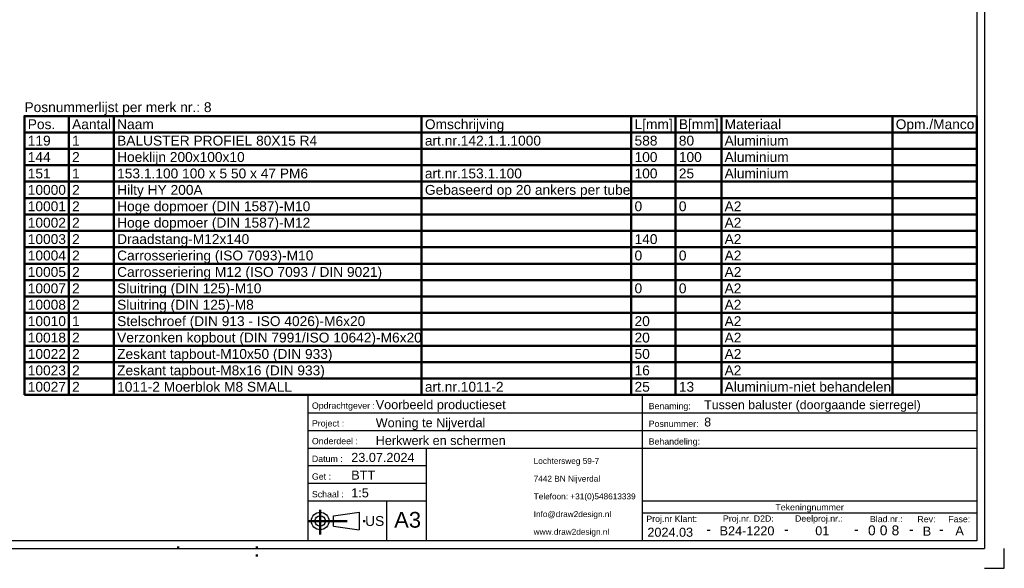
# Model space of a CAD drawing. Header units: millimetres. Extents: x -11 to 409, y -361 to -64.
# Tile 4 of 5: x 159 to 409, y -361 to -221. Entities that reach past the tile are written whole.
import ezdxf
from ezdxf.enums import TextEntityAlignment as Align

# ---------------------------------------------------------------- set-up
doc = ezdxf.new("R2010")
doc.units = ezdxf.units.MM
doc.linetypes.add('DOT', pattern=[2, 0.5, -1.5])
doc.linetypes.add('STRICHPUNKT2', pattern=[18.5, 10, -4, 0.5, -4])
doc.layers.get('0').update_dxf_attribs({"linetype": 'CONTINUOUS'})
doc.layers.add('LE_ALL', color=7, linetype='CONTINUOUS', lineweight=50)
doc.layers.add('TXT_ALL', color=7, linetype='CONTINUOUS')
doc.layers.add('TXT_YELLOW', color=2, linetype='CONTINUOUS')
doc.styles.add('ARIAL', font='arial.ttf')

# ---------------------------------------------------------------- blocks, each defined once
blk = doc.blocks.new('TFIELD_00005', base_point=(289.43, -351.34))
at = {"layer": 'TXT_YELLOW', "style": 'ARIAL'}
for s, p in [('Lochtersweg 59-7', (289.43, -333.34)), ('7442 BN Nijverdal', (289.43, -337.84)), ('Telefoon: +31(0)548613339', (289.43, -342.34)), ('Info@draw2design.nl', (289.43, -346.84)), ('www.draw2design.nl', (289.43, -351.34))]:
    blk.add_text(s, height=1.5, dxfattribs=at).set_placement(p, align=Align.MIDDLE_LEFT)
blk = doc.blocks.new('FLEX_00004', base_point=(302.25, -353.59))
blk.add_blockref('TFIELD_00005', (289.43, -351.34))
blk = doc.blocks.new('D2D_00003', base_point=(262.31, -351.74))
blk.add_blockref('FLEX_00004', (302.25, -353.59))
blk = doc.blocks.new('BOM-P8_00007', base_point=(160, -316.59))
at = {"layer": 'LE_ALL', "color": 8}
for p, q in [((171.26, -245.76), (171.26, -316.59)), ((182.72, -245.76), (182.72, -316.59)), ((260.95, -245.76), (260.95, -316.59)), ((314.24, -245.76), (314.24, -316.59)), ((325.49, -245.76), (325.49, -316.59)), ((337.13, -245.76), (337.13, -316.59)), ((380.63, -245.76), (380.63, -316.59)), ((160, -249.92), (402.06, -249.92)), ((160, -254.09), (402.06, -254.09)), ((160, -258.26), (402.06, -258.26)), ((160, -262.42), (402.06, -262.42)), ((160, -266.59), (402.06, -266.59)), ((160, -270.76), (402.06, -270.76)), ((160, -274.92), (402.06, -274.92)), ((160, -279.09), (402.06, -279.09)), ((160, -283.26), (402.06, -283.26)), ((160, -287.42), (402.06, -287.42)), ((160, -291.59), (402.06, -291.59)), ((160, -295.76), (402.06, -295.76)), ((160, -299.92), (402.06, -299.92)), ((160, -304.09), (402.06, -304.09)), ((160, -308.26), (402.06, -308.26)), ((160, -312.42), (402.06, -312.42))]:
    blk.add_line(p, q, dxfattribs=at)
blk.add_lwpolyline([(160, -316.59), (402.06, -316.59), (402.06, -245.76), (160, -245.76)], close=True, dxfattribs=at)
at = {"layer": 'TXT_YELLOW', "style": 'ARIAL'}
blk.add_text('Posnummerlijst per merk nr.: 8', height=2.5, dxfattribs=at).set_placement((160, -244.76))
for s, p in [('Pos.', (160.83, -247.84)), ('Aantal', (172.1, -247.84)), ('Naam', (183.55, -247.84)), ('Omschrijving', (261.78, -247.84)), ('L[mm]', (315.07, -247.84)), ('B[mm]', (326.33, -247.84)), ('Materiaal', (337.96, -247.84)), ('Opm./Manco', (381.46, -247.84)), ('119', (160.83, -252.01)), ('1', (172.1, -252.01)), ('BALUSTER PROFIEL 80X15 R4', (183.55, -252.01)), ('art.nr.142.1.1.1000', (261.78, -252.01)), ('588', (315.07, -252.01)), ('80', (326.33, -252.01)), ('Aluminium', (337.96, -252.01)), ('144', (160.83, -256.17)), ('2', (172.1, -256.17)), ('Hoeklijn 200x100x10', (183.55, -256.17)), ('100', (315.07, -256.17)), ('100', (326.33, -256.17)), ('Aluminium', (337.96, -256.17)), ('151', (160.83, -260.34)), ('1', (172.1, -260.34)), ('153.1.100 100 x 5 50 x 47 PM6', (183.55, -260.34)), ('art.nr.153.1.100', (261.78, -260.34)), ('100', (315.07, -260.34)), ('25', (326.33, -260.34)), ('Aluminium', (337.96, -260.34)), ('10000', (160.83, -264.51)), ('2', (172.1, -264.51)), ('Hilty HY 200A', (183.55, -264.51)), ('Gebaseerd op 20 ankers per tube', (261.78, -264.51)), ('10001', (160.83, -268.67)), ('2', (172.1, -268.67)), ('Hoge dopmoer (DIN 1587)-M10', (183.55, -268.67)), ('0', (315.07, -268.67)), ('0', (326.33, -268.67)), ('A2', (337.96, -268.67)), ('10002', (160.83, -272.84)), ('2', (172.1, -272.84)), ('Hoge dopmoer (DIN 1587)-M12', (183.55, -272.84)), ('A2', (337.96, -272.84)), ('10003', (160.83, -277.01)), ('2', (172.1, -277.01)), ('Draadstang-M12x140', (183.55, -277.01)), ('140', (315.07, -277.01)), ('A2', (337.96, -277.01)), ('10004', (160.83, -281.17)), ('2', (172.1, -281.17)), ('Carrosseriering (ISO 7093)-M10', (183.55, -281.17)), ('0', (315.07, -281.17)), ('0', (326.33, -281.17)), ('A2', (337.96, -281.17)), ('10005', (160.83, -285.34)), ('2', (172.1, -285.34)), ('Carrosseriering M12 (ISO 7093 / DIN 9021)', (183.55, -285.34)), ('A2', (337.96, -285.34)), ('10007', (160.83, -289.51)), ('2', (172.1, -289.51)), ('Sluitring (DIN 125)-M10', (183.55, -289.51)), ('0', (315.07, -289.51)), ('0', (326.33, -289.51)), ('A2', (337.96, -289.51)), ('10008', (160.83, -293.67)), ('2', (172.1, -293.67)), ('Sluitring (DIN 125)-M8', (183.55, -293.67)), ('A2', (337.96, -293.67)), ('10010', (160.83, -297.84)), ('1', (172.1, -297.84)), ('Stelschroef (DIN 913 - ISO 4026)-M6x20', (183.55, -297.84)), ('20', (315.07, -297.84)), ('A2', (337.96, -297.84)), ('10018', (160.83, -302.01)), ('2', (172.1, -302.01)), ('Verzonken kopbout (DIN 7991/ISO 10642)-M6x20', (183.55, -302.01)), ('20', (315.07, -302.01)), ('A2', (337.96, -302.01)), ('10022', (160.83, -306.17)), ('2', (172.1, -306.17)), ('Zeskant tapbout-M10x50 (DIN 933)', (183.55, -306.17)), ('50', (315.07, -306.17)), ('A2', (337.96, -306.17)), ('10023', (160.83, -310.34)), ('2', (172.1, -310.34)), ('Zeskant tapbout-M8x16 (DIN 933)', (183.55, -310.34)), ('16', (315.07, -310.34)), ('A2', (337.96, -310.34)), ('10027', (160.83, -314.51)), ('2', (172.1, -314.51)), ('1011-2 Moerblok M8 SMALL', (183.55, -314.51)), ('art.nr.1011-2', (261.78, -314.51)), ('25', (315.07, -314.51)), ('13', (326.33, -314.51)), ('Aluminium-niet behandelen', (337.96, -314.51))]:
    blk.add_text(s, height=2.5, dxfattribs=at).set_placement(p, align=Align.MIDDLE_LEFT)
blk = doc.blocks.new('TFIELD_00009', base_point=(253.97, -348.28))
at = {"layer": 'TXT_YELLOW', "style": 'ARIAL'}
blk.add_text('A3', height=4, dxfattribs=at).set_placement((253.97, -348.28), align=Align.MIDDLE_LEFT)
blk = doc.blocks.new('FLEX_00008', base_point=(257.35, -348.28))
blk.add_blockref('TFIELD_00009', (253.97, -348.28))
blk = doc.blocks.new('TFIELD_00015', base_point=(246.59, -348.59))
at = {"layer": 'TXT_YELLOW', "style": 'ARIAL'}
blk.add_text('US', height=2.5, dxfattribs=at).set_placement((246.59, -348.59), align=Align.MIDDLE_LEFT)
blk = doc.blocks.new('FLEX_00014', base_point=(246.59, -348.59))
blk.add_blockref('TFIELD_00015', (246.59, -348.59))
blk = doc.blocks.new('US_00013', base_point=(236.5, -348.59))
blk.add_line((238.52, -349.92), (245.08, -350.81))
blk.add_lwpolyline([(238.52, -349.92), (238.52, -347.26), (245.08, -346.37), (245.08, -350.81)])
for radius in [2.22, 1.33]:
    blk.add_circle((235.16, -348.59), radius)
at = {"layer": 'LE_ALL', "color": 1, "linetype": 'STRICHPUNKT2'}
for p, q in [((235.16, -345.77), (235.16, -352)), ((232.06, -348.59), (246.93, -348.59))]:
    blk.add_line(p, q, dxfattribs=at)
blk.add_blockref('FLEX_00014', (246.59, -348.59))
blk = doc.blocks.new('SCHRIFE_00017', base_point=(243.06, -333.59))
for p, q in [((232.06, -316.59), (317.06, -316.59)), ((232.06, -316.59), (232.06, -353.59)), ((317.06, -316.59), (402.06, -316.59)), ((317.06, -353.59), (317.06, -316.59)), ((402.06, -316.59), (402.06, -353.59)), ((232.06, -321.09), (317.06, -321.09)), ((317.06, -321.09), (402.06, -321.09)), ((232.06, -325.59), (317.06, -325.59)), ((317.06, -325.59), (402.06, -325.59)), ((232.06, -330.09), (402.06, -330.09)), ((262.06, -330.09), (262.06, -353.59)), ((262.06, -334.59), (232.06, -334.59)), ((262.06, -339.09), (232.06, -339.09)), ((262.06, -343.59), (232.06, -343.59)), ((252.06, -343.59), (252.06, -353.59)), ((402.06, -343.59), (317.06, -343.59)), ((402.06, -346.59), (317.06, -346.59)), ((402.06, -353.59), (232.06, -353.59))]:
    blk.add_line(p, q)
at = {"layer": 'TXT_YELLOW', "style": 'ARIAL'}
for s, height, p in [('Voorbeeld productieset', 2.3, (249.28, -320.19)), ('Tussen baluster (doorgaande sierregel)', 2.25, (332.78, -320.19)), ('Woning te Nijverdal', 2.3, (249.28, -324.79)), ('8', 2.25, (332.78, -324.58)), ('Herkwerk en schermen', 2.3, (249.28, -329.29)), ('23.07.2024', 2.3, (243.06, -333.59)), ('BTT', 2.3, (243.06, -338.09)), ('1:5', 2.3, (243.06, -342.59))]:
    blk.add_text(s, height=height, dxfattribs=at).set_placement(p)
for s, height, p in [('2024.03', 2.3, (324.14, -352.59)), ('B24-1220', 2.3, (343.66, -352.23)), ('01', 2.3, (362.79, -352.22)), ('B', 2.3, (389.4, -352.32)), ('A', 2.3, (397.7, -352.22)), ('-', 2.5, (333.89, -351.93)), ('-', 2.5, (353.63, -351.93)), ('-', 2.5, (371.46, -351.93)), ('-', 2.5, (385.4, -351.93)), ('-', 2.5, (393.05, -351.93))]:
    blk.add_text(s, height=height, dxfattribs=at).set_placement(p, align=Align.CENTER)
blk = doc.blocks.new('TFIELD_00021', base_point=(380.41, -350.96))
at = {"layer": 'TXT_ALL', "style": 'ARIAL'}
blk.add_text('8', height=2.5, dxfattribs=at).set_placement((380.41, -350.96), align=Align.MIDDLE_LEFT)
blk = doc.blocks.new('8_00020')
blk.add_blockref('TFIELD_00021', (380.41, -350.96))
blk = doc.blocks.new('TELLER1_00019')
blk.add_blockref('8_00020', (0, 0))
blk = doc.blocks.new('TFIELD_00024', base_point=(377.41, -350.96))
at = {"layer": 'TXT_ALL', "style": 'ARIAL'}
blk.add_text('0', height=2.5, dxfattribs=at).set_placement((377.41, -350.96), align=Align.MIDDLE_LEFT)
blk = doc.blocks.new('0_00023')
blk.add_blockref('TFIELD_00024', (377.41, -350.96))
blk = doc.blocks.new('TELLER2_00022')
blk.add_blockref('0_00023', (0, 0))
blk = doc.blocks.new('TFIELD_00027', base_point=(374.41, -350.96))
at = {"layer": 'TXT_ALL', "style": 'ARIAL'}
blk.add_text('0', height=2.5, dxfattribs=at).set_placement((374.41, -350.96), align=Align.MIDDLE_LEFT)
blk = doc.blocks.new('0_00026')
blk.add_blockref('TFIELD_00027', (374.41, -350.96))
blk = doc.blocks.new('TELLER3_00025')
blk.add_blockref('0_00026', (0, 0))
blk = doc.blocks.new('NL_00028', base_point=(233.06, -320.09))
at = {"layer": 'TXT_ALL', "color": 1, "style": 'ARIAL'}
blk.add_text('Tekeningnummer', height=1.6, dxfattribs=at).set_placement((359.56, -345.09), align=Align.MIDDLE_CENTER)
at = {"layer": 'TXT_YELLOW', "style": 'ARIAL'}
for s, p in [('Opdrachtgever :', (233.06, -320.09)), ('Benaming:', (318.66, -320.19)), ('Project :', (233.06, -324.59)), ('Posnummer:', (318.66, -324.69)), ('Onderdeel :', (233.06, -329.09)), ('Behandeling:', (318.66, -329.19)), ('Datum :', (233.06, -333.59)), ('Get :', (233.06, -338.09)), ('Schaal :', (233.06, -342.59)), ('Proj.nr Klant:', (318.06, -348.84)), ('Proj.nr. D2D:', (337.54, -348.77)), ('Deelproj.nr.:', (355.86, -348.76)), ('Blad.nr.:', (374.9, -348.88)), ('Rev:', (386.97, -348.92)), ('Fase:', (394.81, -348.92))]:
    blk.add_text(s, height=1.6, dxfattribs=at).set_placement(p)
blk = doc.blocks.new('SCHRIFE_00016')
for name, p in [('SCHRIFE_00017', (243.06, -333.59)), ('NL_00028', (233.06, -320.09)), ('TELLER3_00025', (0, 0)), ('TELLER2_00022', (0, 0)), ('TELLER1_00019', (0, 0))]:
    blk.add_blockref(name, p)
blk = doc.blocks.new('DINA3_00002', base_point=(402.06, -353.59))
for p, q in [((404.06, -68.59), (404.06, -355.59)), ((402.06, -70.59), (402.06, -353.59)), ((402.06, -255.04), (402.06, -270.72)), ((402.06, -353.59), (-3.94, -353.59)), ((-5.94, -355.59), (404.06, -355.59))]:
    blk.add_line(p, q)
blk.add_lwpolyline([(404.06, -360.59), (409.06, -360.59), (409.06, -355.59)])
at = {"layer": 'LE_ALL', "linetype": 'DOT'}
for p, q in [((199.06, -355.59), (199.06, -353.59)), ((219.06, -357.59), (219.06, -353.59))]:
    blk.add_line(p, q, dxfattribs=at)
for name, p in [('BOM-P8_00007', (160, -316.59)), ('SCHRIFE_00016', (0, 0)), ('D2D_00003', (262.31, -351.74)), ('US_00013', (236.5, -348.59)), ('FLEX_00008', (257.35, -348.28))]:
    blk.add_blockref(name, p)
blk = doc.blocks.new('_ZBL0009_00001')
blk.add_blockref('DINA3_00002', (402.06, -353.59))

msp = doc.modelspace()

# ---------------------------------------------------------------- block references
msp.add_blockref('_ZBL0009_00001', (0, 0))

doc.saveas('drawing.dxf')
